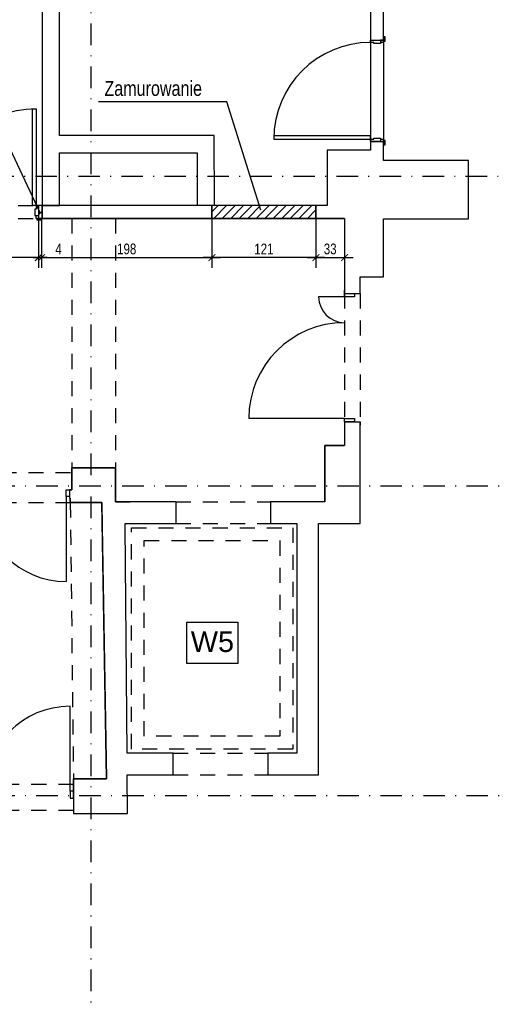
# Model space of a CAD drawing. Header units: metres. Extents: x -1659 to 3841, y -330 to 2686.
# Tile 3 of 13: x -566 to -15, y 691 to 1836. Entities that reach past the tile are written whole.
import ezdxf

# ---------------------------------------------------------------- set-up
doc = ezdxf.new("R2010")
doc.units = ezdxf.units.M
doc.header["$LTSCALE"] = 50
doc.header["$MEASUREMENT"] = 0
doc.linetypes.add('DO', pattern=[1, 0.5, -0.24, 0.02, -0.24])
doc.linetypes.add('DP', pattern=[0.63, 0.35, -0.28])
for name, color, linetype in [('A_ściany', 7, 'Continuous'), ('BZ_odn', 1, 'Continuous'), ('BZ_osd', 1, 'DO'), ('BZ_txs', 2, 'Continuous'), ('BZ_wym', 1, 'Continuous'), ('k3_projektowane sciany', 2, 'Continuous'), ('k3_sciany istn', 1, 'DP')]:
    doc.layers.add(name, color=color, linetype=linetype)
doc.styles.add('BIKTS', font='bikromsw.shx', dxfattribs={"width": 0.85})
doc.styles.add('BIKWYM', font='bikromsw.shx', dxfattribs={"width": 0.8})
doc.styles.add('GENERATED_STYLE_1', font='arial.ttf')
doc.dimstyles.new('BZ_BGR_50', dxfattribs={"dimscale": 0.5, "dimtxt": 25, "dimasz": 1.666667, "dimexe": 0, "dimexo": 0, "dimgap": 0, "dimtad": 0, "dimdec": 1, "dimrnd": 0.5, "dimzin": 9, "dimdsep": 46, "dimtxsty": 'BIKWYM', "dimblk": 'NONE', "dimcen": 0, "dimse1": 1, "dimse2": 1, "dimclrd": 256, "dimclre": 256, "dimclrt": 7, "dimadec": 0, "dimazin": 0, "dimtfac": 0.033333, "dimtdec": 1, "dimtmove": 0, "dimatfit": 3, "dimldrblk": 'NONE', "dimfxl": 1, "dimtvp": 0.8, "dimtolj": 1, "dimarcsym": 0})
doc.dimstyles.new('BZ_KP_50', dxfattribs={"dimscale": 0.5, "dimtxt": 25, "dimasz": 16, "dimexe": 24, "dimexo": 0, "dimgap": 0, "dimtad": 0, "dimdec": 1, "dimrnd": 0.5, "dimzin": 9, "dimdsep": 46, "dimtxsty": 'BIKWYM', "dimblk": 'ARCHTICK', "dimblk1": 'ARCHTICK', "dimblk2": 'WYM-KP', "dimcen": 0, "dimdle": 20, "dimclrd": 256, "dimclre": 256, "dimclrt": 7, "dimadec": 0, "dimazin": 0, "dimtfac": 0.033333, "dimtdec": 1, "dimtmove": 0, "dimatfit": 3, "dimfxl": 1, "dimtvp": 0.8, "dimtfillclr": 256, "dimtolj": 1, "dimarcsym": 0})
pattern_1 = [(45, (-17575.4414, -3157.2034), (-4.9497475, 4.9497475), [])]

# ---------------------------------------------------------------- blocks, each defined once
blk = doc.blocks.new('_None')
blk = doc.blocks.new('_ArchTick')
at = {"color": 0, "linetype": 'ByBlock', "const_width": 0.15}
blk.add_lwpolyline([(-0.5, -0.5), (0.5, 0.5)], dxfattribs=at)
blk = doc.blocks.new('*D215')
at = {"layer": 'BZ_wym', "lineweight": -2}
for p, q in [((-221.4, 1604.6), (-221.4, 1547.2)), ((-188.1, 1604.6), (-188.1, 1547.2)), ((-231.4, 1559.2), (-178.1, 1559.2))]:
    blk.add_line(p, q, dxfattribs=at)
at = {"layer": 'Defpoints', "color": 0}
for p in [(-221.4, 1604.6), (-188.1, 1604.6), (-188.1, 1559.2)]:
    blk.add_point(p, dxfattribs=at)
at = {"layer": 'BZ_wym', "lineweight": -2, "xscale": 8, "yscale": 8, "zscale": 8, "rotation": 180}
blk.add_blockref('_ArchTick', (-221.4, 1559.2), dxfattribs=at)
at = {"layer": 'BZ_wym', "lineweight": -2, "xscale": 8, "yscale": 8, "zscale": 8}
blk.add_blockref('_ArchTick', (-188.1, 1559.2), dxfattribs=at)
at = {"layer": 'BZ_wym', "color": 7, "insert": (-204.8, 1569.2), "char_height": 12.5, "attachment_point": 5, "style": 'BIKWYM'}
blk.add_mtext('\\A1;33', dxfattribs=at)
blk = doc.blocks.new('WYM-KP')
blk.add_hatch(color=256).paths.add_polyline_path([(-3, 0, 1), (3, 0, 1)])
blk.add_circle((0, 0), 3)
blk = doc.blocks.new('*D216')
at = {"layer": 'BZ_wym', "lineweight": -2}
for p, q in [((-342.4, 1604.6), (-342.4, 1547.2)), ((-221.4, 1604.6), (-221.4, 1547.2)), ((-211.4, 1559.2), (-352.4, 1559.2))]:
    blk.add_line(p, q, dxfattribs=at)
at = {"layer": 'Defpoints', "color": 0}
for p in [(-342.4, 1604.6), (-221.4, 1604.6), (-342.4, 1559.2)]:
    blk.add_point(p, dxfattribs=at)
at = {"layer": 'BZ_wym', "lineweight": -2, "xscale": 8, "yscale": 8, "zscale": 8, "rotation": 180}
blk.add_blockref('_ArchTick', (-342.4, 1559.2), dxfattribs=at)
at = {"layer": 'BZ_wym', "lineweight": -2, "xscale": 8, "yscale": 8, "zscale": 8}
blk.add_blockref('_ArchTick', (-221.4, 1559.2), dxfattribs=at)
at = {"layer": 'BZ_wym', "color": 7, "insert": (-281.9, 1569.2), "char_height": 12.5, "attachment_point": 5, "style": 'BIKWYM'}
blk.add_mtext('\\A1;121', dxfattribs=at)
blk = doc.blocks.new('*D217')
at = {"layer": 'BZ_wym', "lineweight": -2}
for p, q in [((-540.2, 1604.6), (-540.2, 1547.2)), ((-342.4, 1604.6), (-342.4, 1547.2)), ((-550.2, 1559.2), (-332.4, 1559.2))]:
    blk.add_line(p, q, dxfattribs=at)
at = {"layer": 'Defpoints', "color": 0}
for p in [(-540.2, 1604.6), (-342.4, 1604.6), (-342.4, 1559.2)]:
    blk.add_point(p, dxfattribs=at)
at = {"layer": 'BZ_wym', "lineweight": -2, "xscale": 8, "yscale": 8, "zscale": 8, "rotation": 180}
blk.add_blockref('_ArchTick', (-540.2, 1559.2), dxfattribs=at)
at = {"layer": 'BZ_wym', "lineweight": -2, "xscale": 8, "yscale": 8, "zscale": 8}
blk.add_blockref('_ArchTick', (-342.4, 1559.2), dxfattribs=at)
at = {"layer": 'BZ_wym', "color": 7, "insert": (-441.3, 1569.2), "char_height": 12.5, "attachment_point": 5, "style": 'BIKWYM'}
blk.add_mtext('\\A1;198', dxfattribs=at)
blk = doc.blocks.new('*D218')
at = {"layer": 'BZ_wym', "lineweight": -2}
for p, q in [((-543.9, 1604.6), (-543.9, 1547.2)), ((-540.2, 1604.6), (-540.2, 1547.2)), ((-543.9, 1559.2), (-551.9, 1559.2)), ((-543.9, 1559.2), (-540.2, 1559.2)), ((-540.2, 1559.2), (-525.1, 1559.2))]:
    blk.add_line(p, q, dxfattribs=at)
at = {"layer": 'Defpoints', "color": 0}
for p in [(-543.9, 1604.6), (-540.2, 1604.6), (-540.2, 1559.2)]:
    blk.add_point(p, dxfattribs=at)
at = {"layer": 'BZ_wym', "lineweight": -2, "xscale": 8, "yscale": 8, "zscale": 8}
blk.add_blockref('_ArchTick', (-543.9, 1559.2), dxfattribs=at)
at = {"layer": 'BZ_wym', "lineweight": -2, "xscale": 8, "yscale": 8, "zscale": 8, "rotation": 180}
blk.add_blockref('_ArchTick', (-540.2, 1559.2), dxfattribs=at)
at = {"layer": 'BZ_wym', "color": 7, "insert": (-520.6, 1569.2), "char_height": 12.5, "attachment_point": 5, "style": 'BIKWYM'}
blk.add_mtext('\\A1;4', dxfattribs=at)
blk = doc.blocks.new('*D219')
at = {"layer": 'BZ_wym', "lineweight": -2}
for p, q in [((-661.9, 1604.6), (-661.9, 1547.2)), ((-543.9, 1604.6), (-543.9, 1547.2)), ((-533.9, 1559.2), (-671.9, 1559.2))]:
    blk.add_line(p, q, dxfattribs=at)
at = {"layer": 'Defpoints', "color": 0}
for p in [(-661.9, 1604.6), (-543.9, 1604.6), (-661.9, 1559.2)]:
    blk.add_point(p, dxfattribs=at)
at = {"layer": 'BZ_wym', "lineweight": -2, "xscale": 8, "yscale": 8, "zscale": 8, "rotation": 180}
blk.add_blockref('_ArchTick', (-661.9, 1559.2), dxfattribs=at)
at = {"layer": 'BZ_wym', "lineweight": -2, "xscale": 8, "yscale": 8, "zscale": 8}
blk.add_blockref('_ArchTick', (-543.9, 1559.2), dxfattribs=at)
at = {"layer": 'BZ_wym', "color": 7, "insert": (-602.9, 1569.2), "char_height": 12.5, "attachment_point": 5, "style": 'BIKWYM'}
blk.add_mtext('\\A1;118', dxfattribs=at)

msp = doc.modelspace()

# ---------------------------------------------------------------- hatches: boundary and pattern name
at = {"layer": 'k3_projektowane sciany'}
h = msp.add_hatch(dxfattribs=at)
h.set_pattern_fill('BLOCZKI_CERAMICZNE', color=256, scale=100, style=0, pattern_type=2)
h.set_pattern_definition(pattern_1)
h.paths.add_polyline_path([(-543.92, 1604.637), (-539.52, 1604.637), (-539.52, 1619.637), (-543.92, 1619.637)])
h = msp.add_hatch(dxfattribs=at)
h.set_pattern_fill('BLOCZKI_CERAMICZNE', color=256, scale=100, style=0, pattern_type=2)
h.set_pattern_definition(pattern_1)
h.paths.add_polyline_path([(-342.42, 1604.637), (-221.42, 1604.637), (-221.42, 1619.637), (-342.42, 1619.637)])

# ---------------------------------------------------------------- linework, layer by layer
at = {"linetype": 'Continuous'}
for p, q in [((-504.92, 1289.337), (-504.92, 1314.637)), ((-503.22, 940.737), (-503.22, 953.037))]:
    msp.add_line(p, q, dxfattribs=at)
at = {"layer": 'A_ściany', "color": 30, "linetype": 'Continuous', "lineweight": 13}
for p, q in [((-543.92, 1608.137), (-543.92, 1619.637)), ((-543.92, 1619.637), (-543.92, 1608.137)), ((-543.92, 1608.137), (-543.92, 1604.637)), ((-543.92, 1608.137), (-543.92, 1604.637)), ((-543.92, 1604.637), (-540.22, 1604.637))]:
    msp.add_line(p, q, dxfattribs=at)
at = {"layer": 'BZ_osd'}
for p, q in [((-482.47, 306.324), (-482.47, 2330.636)), ((2427.525, 1653.545), (-1328.028, 1653.545)), ((2428.537, 1293.545), (-1328.028, 1293.545)), ((2428.537, 933.545), (-1328.028, 933.545))]:
    msp.add_line(p, q, dxfattribs=at)
at = {"layer": 'k3_projektowane sciany'}
for p, q in [((-543.92, 1619.637), (-543.92, 1608.137)), ((-543.92, 1608.137), (-543.92, 1604.637)), ((-543.92, 1604.637), (-540.22, 1604.637)), ((-539.52, 1604.637), (-543.92, 1604.637)), ((-188.12, 1604.637), (-339.42, 1604.637))]:
    msp.add_line(p, q, dxfattribs=at)
at = {"layer": 'k3_projektowane sciany', "flags": 128}
for points in [[(-539.52, 1619.637), (-543.92, 1619.637)], [(-543.92, 1619.637), (-543.92, 1604.637)], [(-539.52, 1604.637), (-539.52, 1619.637)], [(-539.52, 1619.637), (-539.52, 1604.637)], [(-221.42, 1619.637), (-342.42, 1619.637)], [(-342.42, 1619.637), (-342.42, 1604.637)], [(-342.42, 1604.637), (-342.42, 1619.637)], [(-221.42, 1604.637), (-221.42, 1619.637)], [(-221.42, 1619.637), (-221.42, 1604.637)], [(-543.92, 1604.637), (-539.52, 1604.637)], [(-342.42, 1604.637), (-221.42, 1604.637)]]:
    msp.add_lwpolyline(points, dxfattribs=at)
at = {"layer": 'k3_sciany istn', "linetype": 'Continuous'}
for p, q in [((-157.97, 2180.445), (-157.97, 1812.145)), ((-142.97, 1812.145), (-142.97, 2180.445)), ((-157.97, 1812.145), (-146.47, 1812.145)), ((-157.97, 1812.145), (-157.97, 1694.145)), ((-157.97, 1809.345), (-157.97, 1812.145)), ((-157.97, 1812.145), (-146.47, 1812.145)), ((-157.97, 1812.145), (-146.47, 1812.145)), ((-153.97, 1809.345), (-157.97, 1809.345)), ((-153.97, 1808.145), (-153.97, 1809.345)), ((-146.47, 1812.145), (-142.97, 1812.145)), ((-142.97, 1812.145), (-146.47, 1812.145)), ((-146.47, 1812.145), (-146.47, 1809.645)), ((-146.47, 1812.145), (-146.47, 1808.145)), ((-146.47, 1812.145), (-142.97, 1812.145)), ((-146.47, 1809.645), (-142.97, 1809.645)), ((-142.97, 1812.145), (-142.97, 1815.845)), ((-141.07, 1815.845), (-142.97, 1815.845)), ((-142.97, 1815.845), (-142.97, 1810.845)), ((-142.97, 1812.145), (-142.97, 1815.845)), ((-142.97, 1812.145), (-142.97, 1694.145)), ((-142.97, 1809.645), (-142.97, 1812.145)), ((-142.97, 1810.845), (-141.07, 1810.845)), ((-141.07, 1810.845), (-141.07, 1815.845)), ((-146.47, 1808.145), (-153.97, 1808.145)), ((-550.72, 1619.637), (-550.72, 1732.037)), ((-550.72, 1732.037), (-546.72, 1732.037)), ((-546.72, 1732.037), (-546.72, 1619.637)), ((-157.97, 1700.945), (-270.37, 1700.945)), ((-270.37, 1700.945), (-270.37, 1696.945)), ((-270.37, 1696.945), (-157.97, 1696.945)), ((-157.97, 1696.945), (-157.97, 1700.945)), ((-157.97, 1694.145), (-157.97, 1696.945)), ((-157.97, 1696.945), (-153.97, 1696.945)), ((-153.97, 1696.945), (-153.97, 1698.145)), ((-153.97, 1698.145), (-146.47, 1698.145)), ((-146.47, 1698.145), (-146.47, 1694.145)), ((-142.97, 1696.645), (-146.47, 1696.645)), ((-146.47, 1696.645), (-146.47, 1694.145)), ((-142.97, 1694.145), (-142.97, 1696.645)), ((-142.97, 1695.445), (-142.97, 1690.445)), ((-141.07, 1695.445), (-142.97, 1695.445)), ((-141.07, 1690.445), (-141.07, 1695.445)), ((-157.97, 1694.145), (-146.47, 1694.145)), ((-146.47, 1694.145), (-157.97, 1694.145)), ((-157.97, 1694.145), (-146.47, 1694.145)), ((-157.97, 1694.145), (-157.97, 1684.145)), ((-146.47, 1694.145), (-142.97, 1694.145)), ((-146.47, 1694.145), (-142.97, 1694.145)), ((-146.47, 1694.145), (-142.97, 1694.145)), ((-142.97, 1694.145), (-142.97, 1690.445)), ((-142.97, 1694.145), (-142.97, 1690.445)), ((-142.97, 1684.145), (-142.97, 1694.145)), ((-142.97, 1690.445), (-141.07, 1690.445)), ((-546.72, 1619.637), (-550.72, 1619.637)), ((-546.72, 1615.637), (-547.92, 1615.637)), ((-547.92, 1615.637), (-547.92, 1608.137)), ((-543.92, 1619.637), (-546.72, 1619.637)), ((-546.72, 1619.637), (-546.72, 1615.637)), ((-547.92, 1608.137), (-543.92, 1608.137)), ((-546.42, 1604.637), (-546.42, 1608.137)), ((-546.42, 1608.137), (-543.92, 1608.137)), ((-543.92, 1604.637), (-546.42, 1604.637)), ((-545.22, 1604.637), (-540.22, 1604.637)), ((-545.22, 1602.737), (-545.22, 1604.637)), ((-540.22, 1602.737), (-545.22, 1602.737)), ((-540.22, 1604.637), (-540.22, 1602.737)), ((-342.42, 1604.637), (-539.52, 1604.637)), ((-339.42, 1604.637), (-342.42, 1604.637)), ((-188.12, 1513.637), (-218.22, 1513.637)), ((-188.12, 1517.637), (-188.12, 1521.337)), ((-188.12, 1517.637), (-188.12, 1521.337)), ((-188.12, 1517.637), (-176.62, 1517.637)), ((-188.12, 1513.637), (-188.12, 1517.637)), ((-188.12, 1517.637), (-176.62, 1517.637)), ((-188.12, 1517.637), (-176.62, 1517.637)), ((-176.62, 1513.637), (-188.12, 1513.637)), ((-176.62, 1517.637), (-170.12, 1517.637)), ((-176.62, 1517.637), (-176.62, 1513.637)), ((-176.62, 1517.637), (-170.12, 1517.637)), ((-170.12, 1517.637), (-170.12, 1521.337)), ((-170.12, 1517.637), (-170.12, 1521.337)), ((-188.12, 1372.237), (-299.42, 1372.237)), ((-188.12, 1368.237), (-188.12, 1372.237)), ((-188.12, 1372.237), (-176.62, 1372.237)), ((-188.12, 1368.237), (-188.12, 1364.537)), ((-188.12, 1368.237), (-176.62, 1368.237)), ((-176.62, 1368.237), (-188.12, 1368.237)), ((-188.12, 1368.237), (-176.62, 1368.237)), ((-188.12, 1368.237), (-188.12, 1364.537)), ((-176.62, 1372.237), (-176.62, 1368.237)), ((-176.62, 1368.237), (-170.12, 1368.237)), ((-176.62, 1368.237), (-170.12, 1368.237)), ((-170.12, 1368.237), (-170.12, 1364.537)), ((-170.12, 1368.237), (-170.12, 1364.537)), ((-211.12, 1275.145), (-211.12, 1340.637)), ((-211.12, 1340.637), (-188.12, 1340.637)), ((-504.92, 1314.637), (-454.32, 1314.637)), ((-454.32, 1314.637), (-454.32, 1275.145)), ((-511.62, 1281.337), (-511.62, 1289.337)), ((-511.62, 1289.337), (-507.62, 1289.337)), ((-507.62, 1289.337), (-504.92, 1289.337)), ((-507.62, 1289.337), (-507.62, 1281.337)), ((-507.62, 1289.337), (-507.62, 1281.337)), ((-507.62, 1289.337), (-507.62, 1281.337)), ((-507.62, 1289.337), (-504.92, 1289.337)), ((-506.92, 1289.337), (-504.92, 1289.337)), ((-507.62, 1281.337), (-511.62, 1281.337)), ((-511.62, 1281.337), (-511.62, 1182.537)), ((-507.62, 1281.337), (-507.62, 1279.337)), ((-507.62, 1281.337), (-507.62, 1279.337)), ((-507.62, 1279.337), (-506.92, 1279.337)), ((-507.62, 1279.337), (-506.92, 1279.337)), ((-507.602, 1279.337), (-507.602, 1279.737)), ((-506.92, 1279.337), (-507.602, 1279.337)), ((-506.92, 1274.337), (-506.92, 1279.337)), ((-470.12, 1274.337), (-506.92, 1274.337)), ((-464.72, 953.037), (-470.12, 1274.337)), ((-454.32, 1275.145), (-437.389, 1275.145)), ((-384.22, 1275.145), (-384.22, 1250.145)), ((-274.22, 1275.145), (-274.22, 1250.145)), ((-371.458, 1135.166), (-312.089, 1135.166)), ((-371.458, 1087.453), (-371.458, 1135.166)), ((-312.089, 1135.166), (-312.089, 1087.453)), ((-312.089, 1087.453), (-371.458, 1087.453)), ((-507.22, 938.737), (-507.22, 1037.537)), ((-503.22, 953.037), (-464.72, 953.037)), ((-503.22, 938.737), (-507.22, 938.737)), ((-507.22, 938.737), (-507.22, 930.737)), ((-503.22, 938.737), (-503.22, 940.737)), ((-503.22, 938.737), (-503.22, 940.737)), ((-503.22, 930.737), (-503.22, 938.737)), ((-503.22, 930.737), (-503.22, 938.737)), ((-503.22, 930.737), (-503.22, 938.737)), ((-507.22, 930.737), (-503.22, 930.737))]:
    msp.add_line(p, q, dxfattribs=at)
at = {"layer": 'k3_sciany istn', "linetype": 'DP'}
for p, q in [((-661.92, 1619.637), (-543.92, 1619.637)), ((-661.92, 1604.637), (-543.92, 1604.637)), ((-504.92, 1604.637), (-504.92, 1314.637)), ((-454.32, 1604.637), (-454.32, 1314.637)), ((-188.12, 1517.637), (-188.12, 1368.237)), ((-170.12, 1517.637), (-170.12, 1368.237)), ((-650.02, 1309.337), (-504.92, 1309.337)), ((-650.02, 1274.337), (-506.92, 1274.337)), ((-506.92, 1274.337), (-503.22, 953.037)), ((-384.22, 1275.145), (-274.22, 1275.145)), ((-384.22, 1250.145), (-274.22, 1250.145)), ((-435.92, 1245.145), (-248.42, 1245.145)), ((-435.92, 987.845), (-435.92, 1245.145)), ((-248.42, 1245.145), (-248.42, 987.845)), ((-420.92, 1002.845), (-420.92, 1230.145)), ((-420.92, 1230.145), (-263.42, 1230.145)), ((-263.42, 1230.145), (-263.42, 1002.845)), ((-263.42, 1002.845), (-420.92, 1002.845)), ((-248.42, 987.845), (-435.92, 987.845)), ((-387.32, 982.845), (-277.32, 982.845)), ((-387.32, 957.845), (-277.32, 957.845)), ((-646.72, 946.837), (-502.839, 946.837)), ((-646.72, 916.837), (-502.839, 916.837))]:
    msp.add_line(p, q, dxfattribs=at)
at = {"layer": 'k3_sciany istn', "linetype": 'Continuous', "flags": 128}
for points in [[(-539.42, 2127.995), (-539.42, 1619.637)], [(-519.47, 1701.045), (-519.47, 2108.045)], [(-339.47, 1701.045), (-519.47, 1701.045)], [(-339.42, 1619.738), (-339.47, 1701.045)], [(-208.47, 1684.145), (-208.47, 1619.637)], [(-157.97, 1684.145), (-208.47, 1684.145)], [(-142.97, 1671.945), (-142.97, 1684.145)], [(-519.47, 1619.637), (-519.47, 1681.095)], [(-519.47, 1681.095), (-359.408, 1681.095)], [(-359.408, 1681.095), (-359.37, 1619.726)], [(-43.97, 1671.945), (-142.97, 1671.945)], [(-43.97, 1604.145), (-43.97, 1671.945)], [(-342.42, 1619.637), (-539.52, 1619.637)], [(-539.42, 1619.637), (-519.47, 1619.637)], [(-208.47, 1619.637), (-221.42, 1619.637)], [(-208.47, 1619.637), (-208.47, 1619.637)], [(-539.52, 1604.637), (-342.42, 1604.637)], [(-221.42, 1604.637), (-188.12, 1604.637)], [(-188.12, 1604.637), (-188.12, 1536.745)], [(-142.77, 1536.745), (-142.77, 1604.145)], [(-142.77, 1604.145), (-43.97, 1604.145)], [(-188.12, 1536.745), (-188.12, 1517.637)], [(-170.12, 1536.745), (-142.77, 1536.745)], [(-170.12, 1517.637), (-170.12, 1536.745)], [(-188.12, 1368.237), (-188.12, 1340.637)], [(-170.12, 1340.637), (-170.12, 1368.237)], [(-211.12, 1340.637), (-211.12, 1275.145)], [(-188.12, 1340.637), (-211.12, 1340.637)], [(-170.12, 1250.145), (-170.12, 1340.637)], [(-454.32, 1314.637), (-504.92, 1314.637)], [(-504.92, 1314.637), (-504.92, 1289.337)], [(-454.32, 1275.145), (-454.32, 1314.637)], [(-506.92, 1289.337), (-507.62, 1289.337)], [(-504.92, 1289.337), (-506.92, 1289.337)], [(-507.62, 1279.337), (-506.92, 1279.337)], [(-506.92, 1279.337), (-506.92, 1274.337)], [(-506.92, 1274.337), (-470.12, 1274.337)], [(-470.12, 1274.337), (-469.655, 1246.626)], [(-437.389, 1275.145), (-454.32, 1275.145)], [(-384.22, 1275.145), (-437.389, 1275.145)], [(-211.12, 1275.145), (-274.22, 1275.145)], [(-442.947, 1250.145), (-437.121, 1250.189)], [(-442.924, 1247.075), (-442.947, 1250.145)], [(-437.121, 1250.189), (-437.12, 1250.145)], [(-437.12, 1250.145), (-384.22, 1250.145)], [(-274.22, 1250.145), (-243.42, 1250.145)], [(-243.42, 1250.145), (-243.42, 982.845)], [(-218.42, 957.845), (-218.42, 1250.145)], [(-218.42, 1250.145), (-170.12, 1250.145)], [(-469.655, 1246.626), (-464.72, 953.037)], [(-440.944, 982.845), (-442.924, 1247.075)], [(-387.32, 982.845), (-440.944, 982.845)], [(-387.32, 957.845), (-387.32, 982.845)], [(-243.42, 982.845), (-277.32, 982.845)], [(-277.32, 982.845), (-277.32, 957.845)], [(-464.72, 953.037), (-503.22, 953.037)], [(-503.22, 953.037), (-503.22, 913.037)], [(-440.421, 913.037), (-440.757, 957.845)], [(-440.757, 957.845), (-387.32, 957.845)], [(-277.32, 957.845), (-218.42, 957.845)], [(-503.22, 930.737), (-503.091, 930.737)], [(-503.22, 913.037), (-440.421, 913.037)]]:
    msp.add_lwpolyline(points, dxfattribs=at)
at = {"layer": 'k3_sciany istn', "linetype": 'Continuous'}
for centre, radius, start, end in [((-157.97, 1696.945), 112.4, 90, 180), ((-546.72, 1619.637), 112.4, 90, 180), ((-188.12, 1513.637), 30.1, 180, 270), ((-188.12, 1372.237), 111.3, 90, 180), ((-511.62, 1281.337), 98.8, 180, 270), ((-507.22, 938.737), 98.8, 90, 180)]:
    msp.add_arc(centre, radius, start, end, dxfattribs=at)

# ---------------------------------------------------------------- texts
at = {"layer": 'BZ_txs', "style": 'BIKTS', "width": 0.8}
msp.add_text('Zamurowanie', height=17.5, dxfattribs=at).set_placement((-467.213, 1747.205))
at = {"layer": 'k3_sciany istn', "linetype": 'Continuous', "style": 'GENERATED_STYLE_1'}
msp.add_text('W5', height=23.999, dxfattribs=at).set_placement((-366.867, 1100.689))

# ---------------------------------------------------------------- dimensions: what is measured, and where the dimension line sits
at = {"layer": 'BZ_wym'}
for base, p1, p2, picture, middle in [((-661.92, 1559.167), (-543.92, 1604.637), (-661.92, 1604.637), '*D219', (-602.92, 1569.167)), ((-540.22, 1559.167), (-543.92, 1604.637), (-540.22, 1604.637), '*D218', (-520.649, 1569.167)), ((-342.42, 1559.167), (-540.22, 1604.637), (-342.42, 1604.637), '*D217', (-441.32, 1569.167)), ((-342.42, 1559.167), (-221.42, 1604.637), (-342.42, 1604.637), '*D216', (-281.92, 1569.167)), ((-188.12, 1559.167), (-221.42, 1604.637), (-188.12, 1604.637), '*D215', (-204.77, 1569.167))]:
    dim = msp.add_linear_dim(base=base, p1=p1, p2=p2, dimstyle='BZ_KP_50', override={"dimdec": 0, "dimrnd": 1, "dimatfit": 1}, dxfattribs=at)
    dim.commit()
    dim.dimension.update_dxf_attribs({"geometry": picture, "text_midpoint": middle})

# ---------------------------------------------------------------- leaders
at = {"layer": 'BZ_odn'}
for points in [[(-541.744, 1611.081), (-607.156, 1749.907), (-756.489, 1749.907)], [(-285.378, 1614.196), (-324.88, 1740.475), (-474.213, 1740.475)]]:
    msp.add_leader(points, dimstyle='BZ_BGR_50', dxfattribs=at)

doc.saveas('drawing.dxf')
